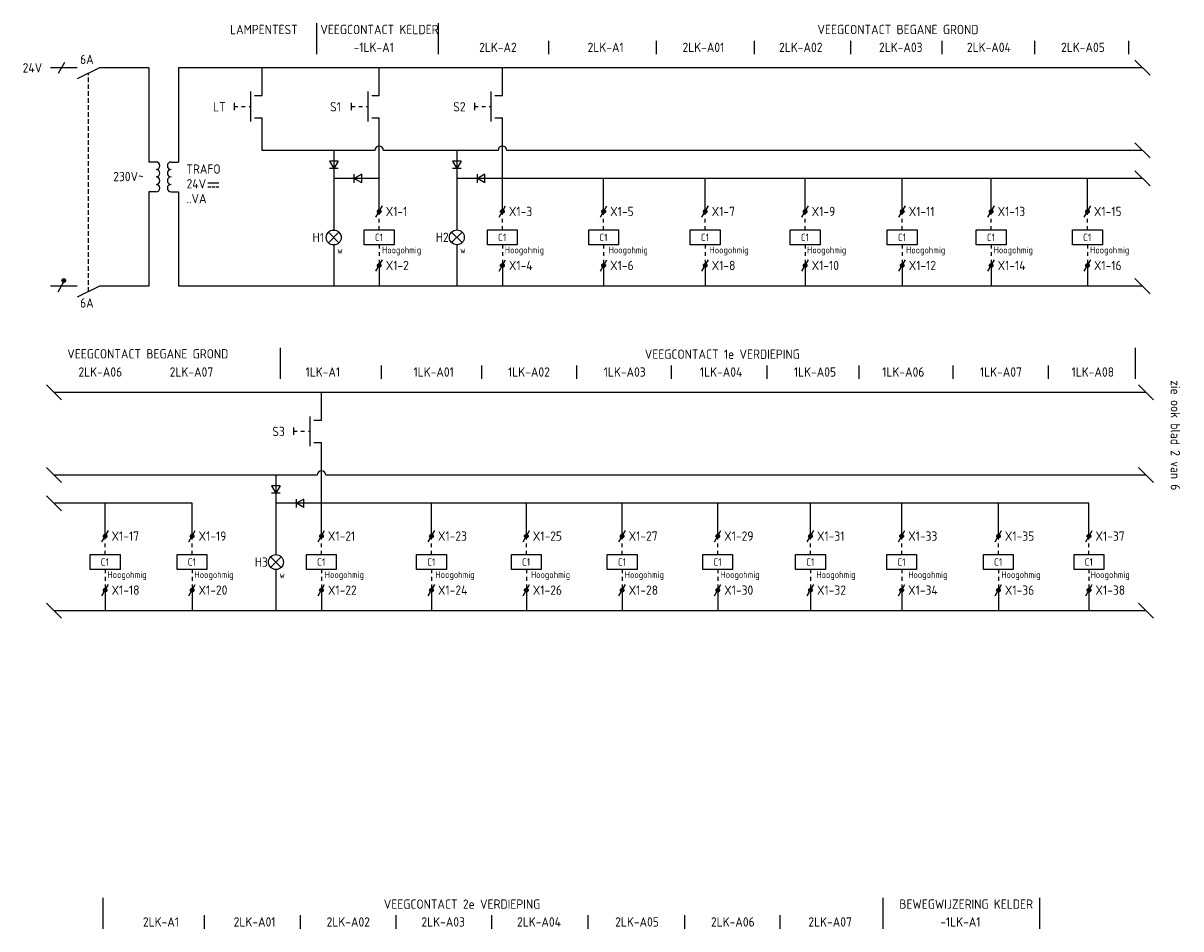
# Model space of a CAD drawing. Extents: x -1224 to 18134, y -20786 to 3554.
# Tile 15 of 88: x 1169 to 1479, y -4377 to -4134. Entities that reach past the tile are written whole.
import ezdxf
from ezdxf.enums import TextEntityAlignment as Align

# ---------------------------------------------------------------- set-up
doc = ezdxf.new("R2010")
doc.units = 0
doc.linetypes.add('HIDDEN2', pattern=[1.875, 1.25, -0.625])
doc.linetypes.add('STABI11', pattern=[2, 1, -1])
doc.layers.get('0').update_dxf_attribs({"linetype": 'CONTINUOUS'})
doc.layers.add('EL$1----', color=3, linetype='CONTINUOUS')
doc.layers.add('EL$1----_1LK-A08', color=3, linetype='CONTINUOUS')
doc.styles.add('BURO-018', font='ISO.shx', dxfattribs={"height": 1.8})
doc.styles.add('BURO-025', font='ISO.shx', dxfattribs={"height": 2.5})

# ---------------------------------------------------------------- blocks, each defined once
blk = doc.blocks.new('0715A1')
at = {"color": 0, "linetype": 'Continuous'}
for p, q in [((-4, -2), (-4, 2)), ((-4, 2), (4, 2)), ((4, 2), (4, -2)), ((4, -2), (-4, -2))]:
    blk.add_line(p, q, dxfattribs=at)
at = {"color": 0, "linetype": 'Continuous', "style": 'BURO-018'}
blk.add_attdef('E_ASK1', text='', height=1.8, dxfattribs=at).set_placement((-1, 3), align=Align.RIGHT)
blk.add_attdef('E_KODE', text='', height=1.8, dxfattribs=at).set_placement((3, 5), align=Align.MIDDLE_LEFT)
at = {"color": 0, "linetype": 'Continuous', "style": 'BURO-018', "flags": 1}
for tag, p in [('E_ID', (0, 0)), ('E_MATCODE', (0, -3))]:
    blk.add_attdef(tag, p, '', height=1.8, dxfattribs=at)
at = {"color": 0, "linetype": 'Continuous', "style": 'BURO-018'}
blk.add_attdef('E_ASK2', text='', height=1.8, dxfattribs=at).set_placement((-1, -3), align=Align.TOP_RIGHT)
blk = doc.blocks.new('0302A1')
at = {"color": 0, "linetype": 'Continuous'}
blk.add_line((-0.87, -1.5), (0.87, 1.5), dxfattribs=at)
at = {"color": 0, "const_width": 0.5}
blk.add_lwpolyline([(-0.25, 0, 1), (0.25, 0, 1)], format="xyb", close=True, dxfattribs=at)
at = {"color": 0, "linetype": 'Continuous'}
blk.add_circle((0, 0), 0.5, dxfattribs=at)
at = {"color": 0, "linetype": 'Continuous', "style": 'BURO-018', "flags": 1}
for tag, p in [('E_ID', (0, 0)), ('E_MATCODE', (0, -5))]:
    blk.add_attdef(tag, p, '', height=1.8, dxfattribs=at)
at = {"color": 0, "linetype": 'Continuous', "style": 'BURO-018'}
blk.add_attdef('E_KODE', text='', height=1.8, dxfattribs=at).set_placement((2, 0), align=Align.MIDDLE_LEFT)
blk = doc.blocks.new('0702A1')
at = {"color": 0, "linetype": 'Continuous'}
for p, q in [((-3, -7), (-3, 1)), ((-2, 0), (0, 0)), ((-2, -6), (0, -6))]:
    blk.add_line(p, q, dxfattribs=at)
at = {"color": 0, "linetype": 'Continuous', "style": 'BURO-018'}
blk.add_attdef('E_ASK1', text='', height=1.8, dxfattribs=at).set_placement((-1, 1), align=Align.RIGHT)
at = {"color": 0, "linetype": 'Continuous', "style": 'BURO-018', "flags": 1}
for tag, p in [('E_ID', (0, 0)), ('E_MATCODE', (0, -5))]:
    blk.add_attdef(tag, p, '', height=1.8, dxfattribs=at)
at = {"color": 0, "linetype": 'Continuous', "style": 'BURO-018'}
blk.add_attdef('E_KODE', text='', height=1.8, dxfattribs=at).set_placement((3, -3), align=Align.MIDDLE_LEFT)
blk.add_attdef('E_ASK2', text='', height=1.8, dxfattribs=at).set_placement((-1, -7), align=Align.TOP_RIGHT)
blk = doc.blocks.new('081001')
at = {"color": 0, "linetype": 'Continuous'}
for p, q in [((-1.41, 1.41), (1.41, -1.41)), ((1.41, 1.41), (-1.41, -1.41))]:
    blk.add_line(p, q, dxfattribs=at)
blk.add_circle((0, 0), 2, dxfattribs=at)
at = {"color": 0, "linetype": 'Continuous', "style": 'BURO-018'}
blk.add_attdef('E_ASK1', text='', height=1.8, dxfattribs=at).set_placement((-1, 4), align=Align.RIGHT)
at = {"color": 0, "linetype": 'Continuous', "style": 'BURO-018', "flags": 1}
for tag, p in [('E_ID', (0, 0)), ('E_MATCODE', (0, -3))]:
    blk.add_attdef(tag, p, '', height=1.8, dxfattribs=at)
at = {"color": 0, "linetype": 'Continuous', "style": 'BURO-018'}
blk.add_attdef('E_KODE', text='', height=1.8, dxfattribs=at).set_placement((3, 0), align=Align.MIDDLE_LEFT)
blk.add_attdef('E_ASK2', text='', height=1.8, dxfattribs=at).set_placement((-1, -4), align=Align.TOP_RIGHT)
blk = doc.blocks.new('050301')
at = {"color": 0, "linetype": 'Continuous'}
for p, q in [((2.31, 2), (-2.31, 2)), ((-2.31, 2), (0, -2)), ((0, 3), (0, -3)), ((2.31, 2), (0, -2)), ((2.31, -2), (-2.31, -2))]:
    blk.add_line(p, q, dxfattribs=at)
at = {"color": 0, "linetype": 'Continuous', "style": 'BURO-018', "flags": 1}
for tag, p in [('E_ID', (0, 0)), ('E_MATCODE', (0, -3))]:
    blk.add_attdef(tag, p, '', height=1.8, dxfattribs=at)
at = {"color": 0, "linetype": 'Continuous', "style": 'BURO-018'}
blk.add_attdef('E_KODE', text='', height=1.8, dxfattribs=at).set_placement((3, 0), align=Align.MIDDLE_LEFT)
blk = doc.blocks.new('021301')
at = {"color": 0, "linetype": 'Continuous'}
blk.add_line((-4.5, 1), (-4.5, -1), dxfattribs=at)
at = {"color": 0, "linetype": 'STABI11'}
blk.add_line((-4.5, 0), (0, 0), dxfattribs=at)
blk = doc.blocks.new('070201')
at = {"color": 0, "linetype": 'Continuous'}
blk.add_line((0, -6), (-3, 0), dxfattribs=at)
at = {"color": 0, "linetype": 'Continuous', "style": 'BURO-018'}
blk.add_attdef('E_ASK1', text='', height=1.8, dxfattribs=at).set_placement((-1, 1), align=Align.RIGHT)
at = {"color": 0, "linetype": 'Continuous', "style": 'BURO-018', "flags": 1}
for tag, p in [('E_ID', (0, 0)), ('E_MATCODE', (0, -5))]:
    blk.add_attdef(tag, p, '', height=1.8, dxfattribs=at)
at = {"color": 0, "linetype": 'Continuous', "style": 'BURO-018'}
blk.add_attdef('E_KODE', text='', height=1.8, dxfattribs=at).set_placement((3, -3), align=Align.MIDDLE_LEFT)
blk.add_attdef('E_ASK2', text='', height=1.8, dxfattribs=at).set_placement((-1, -7), align=Align.TOP_RIGHT)

msp = doc.modelspace()

# ---------------------------------------------------------------- linework, layer by layer
at = {"layer": 'EL$1----', "color": 1}
for p, q in [((1247.69, -4142.77), (1247.69, -4134.42)), ((1280.36, -4142.77), (1280.36, -4134.42)), ((1309.92, -4142.77), (1309.92, -4139.14)), ((1338.77, -4142.77), (1338.77, -4139.14)), ((1365.11, -4142.77), (1365.11, -4139.14)), ((1390.92, -4142.77), (1390.92, -4139.14)), ((1415.49, -4142.77), (1415.49, -4139.14)), ((1440.36, -4142.77), (1440.36, -4139.14)), ((1465.52, -4142.77), (1465.52, -4139.14)), ((1237.89, -4229.85), (1237.89, -4221.51)), ((1467.3, -4229.85), (1467.3, -4221.51)), ((1265.01, -4229.85), (1265.01, -4226.22)), ((1291.98, -4229.85), (1291.98, -4226.22)), ((1317.45, -4229.85), (1317.45, -4226.22)), ((1342.85, -4229.85), (1342.85, -4226.22)), ((1368.46, -4229.85), (1368.46, -4226.22)), ((1393.16, -4229.85), (1393.16, -4226.22)), ((1418.39, -4229.85), (1418.39, -4226.22)), ((1443.98, -4229.85), (1443.98, -4226.22)), ((1190.31, -4377.36), (1190.31, -4369.02)), ((1399.59, -4377.36), (1399.59, -4369.02)), ((1441.68, -4377.36), (1441.68, -4369.02)), ((1217.56, -4377.36), (1217.56, -4373.73)), ((1243.29, -4377.36), (1243.29, -4373.73)), ((1268.94, -4377.36), (1268.94, -4373.73)), ((1294.59, -4377.36), (1294.59, -4373.73)), ((1320.52, -4377.36), (1320.52, -4373.73)), ((1346.43, -4377.36), (1346.43, -4373.73)), ((1371.96, -4377.36), (1371.96, -4373.73))]:
    msp.add_line(p, q, dxfattribs=at)
at = {"layer": 'EL$1----'}
for p, q in [((1183.41, -4146.38), (1176.25, -4146.38)), ((1202.57, -4146.38), (1189.41, -4146.38)), ((1202.57, -4146.38), (1202.57, -4171.67)), ((1469.21, -4146.38), (1210.57, -4146.38)), ((1210.57, -4146.38), (1210.57, -4171.67)), ((1232.98, -4153.8), (1232.98, -4146.38)), ((1264.42, -4153.8), (1264.42, -4146.38)), ((1297.46, -4153.8), (1297.46, -4146.38)), ((1471.24, -4148.4), (1467.18, -4144.35)), ((1232.98, -4168.56), (1232.98, -4159.8)), ((1264.42, -4184.93), (1264.42, -4159.8)), ((1297.46, -4184.93), (1297.46, -4159.8)), ((1471.24, -4170.59), (1467.18, -4166.54)), ((1263.25, -4168.56), (1232.98, -4168.56)), ((1252.21, -4168.56), (1252.21, -4176.13)), ((1296.29, -4168.56), (1265.59, -4168.56)), ((1285.25, -4168.56), (1285.25, -4176.13)), ((1469.21, -4168.56), (1298.63, -4168.56)), ((1471.24, -4178.08), (1467.18, -4174.02)), ((1264.42, -4176.13), (1252.21, -4176.13)), ((1252.21, -4176.13), (1252.21, -4189.92)), ((1469.29, -4176.13), (1285.25, -4176.13)), ((1285.25, -4176.13), (1285.25, -4189.87)), ((1324.63, -4184.93), (1324.63, -4176.13)), ((1351.88, -4184.93), (1351.88, -4176.13)), ((1378.69, -4184.93), (1378.69, -4176.13)), ((1404.74, -4184.93), (1404.74, -4176.13)), ((1428.59, -4184.93), (1428.59, -4176.13)), ((1454.43, -4184.93), (1454.43, -4176.13)), ((1202.57, -4179.67), (1202.57, -4204.96)), ((1210.57, -4179.67), (1210.57, -4204.96)), ((1252.21, -4193.92), (1252.21, -4204.96)), ((1285.25, -4193.87), (1285.25, -4204.96)), ((1264.42, -4199.42), (1264.42, -4204.96)), ((1297.46, -4199.42), (1297.46, -4204.96)), ((1324.63, -4199.42), (1324.63, -4204.96)), ((1351.88, -4199.42), (1351.88, -4204.96)), ((1378.69, -4199.42), (1378.69, -4204.96)), ((1404.74, -4199.42), (1404.74, -4204.96)), ((1428.59, -4199.42), (1428.59, -4204.96)), ((1454.43, -4199.42), (1454.43, -4204.96)), ((1183.41, -4204.96), (1176.25, -4204.96)), ((1202.57, -4204.96), (1189.41, -4204.96)), ((1469.21, -4204.96), (1210.57, -4204.96)), ((1471.24, -4206.99), (1467.18, -4202.94)), ((1179.17, -4235.49), (1175.11, -4231.43)), ((1470.17, -4233.46), (1177.14, -4233.46)), ((1248.91, -4240.89), (1248.91, -4233.46)), ((1472.19, -4235.49), (1468.14, -4231.43)), ((1248.91, -4272.01), (1248.91, -4246.89)), ((1179.17, -4257.68), (1175.11, -4253.62)), ((1472.19, -4257.68), (1468.14, -4253.62)), ((1247.74, -4255.65), (1177.14, -4255.65)), ((1236.7, -4255.65), (1236.7, -4263.22)), ((1470.17, -4255.65), (1250.08, -4255.65)), ((1179.17, -4265.24), (1175.11, -4261.19)), ((1214.21, -4263.22), (1177.29, -4263.22)), ((1190.87, -4272.01), (1190.87, -4263.22)), ((1214.21, -4272.01), (1214.21, -4263.22)), ((1454.85, -4263.22), (1236.7, -4263.22)), ((1236.7, -4263.22), (1236.7, -4276.99)), ((1278.44, -4272.01), (1278.44, -4263.22)), ((1303.89, -4272.01), (1303.89, -4263.22)), ((1329.59, -4272.01), (1329.59, -4263.22)), ((1355.24, -4272.01), (1355.24, -4263.22)), ((1380.13, -4272.01), (1380.13, -4263.22)), ((1404.59, -4272.01), (1404.59, -4263.22)), ((1430.54, -4272.01), (1430.54, -4263.22)), ((1454.85, -4272.01), (1454.85, -4263.22)), ((1236.7, -4280.99), (1236.7, -4292.05)), ((1190.87, -4286.51), (1190.87, -4292.05)), ((1214.21, -4286.51), (1214.21, -4292.05)), ((1248.91, -4286.51), (1248.91, -4292.05)), ((1278.44, -4286.51), (1278.44, -4292.05)), ((1303.89, -4286.51), (1303.89, -4292.05)), ((1329.59, -4286.51), (1329.59, -4292.05)), ((1355.24, -4286.51), (1355.24, -4292.05)), ((1380.13, -4286.51), (1380.13, -4292.05)), ((1404.59, -4286.51), (1404.59, -4292.05)), ((1430.54, -4286.51), (1430.54, -4292.05)), ((1454.85, -4286.51), (1454.85, -4292.05)), ((1179.17, -4294.07), (1175.11, -4290.02)), ((1470.17, -4292.05), (1177.14, -4292.05)), ((1472.19, -4294.07), (1468.14, -4290.02))]:
    msp.add_line(p, q, dxfattribs=at)
at = {"layer": 'EL$1----', "linetype": 'Continuous'}
for p, q in [((1178.37, -4147.88), (1180.1, -4144.88)), ((1204.57, -4171.67), (1202.57, -4171.67)), ((1208.57, -4171.67), (1210.57, -4171.67)), ((1204.57, -4179.67), (1202.57, -4179.67)), ((1208.57, -4179.67), (1210.57, -4179.67)), ((1178.29, -4206.46), (1180.02, -4203.46))]:
    msp.add_line(p, q, dxfattribs=at)
at = {"layer": 'EL$1----', "color": 1, "linetype": 'HIDDEN2'}
msp.add_line((1186.41, -4206.46), (1186.41, -4147.88), dxfattribs=at)
at = {"layer": 'EL$1----', "color": 0}
for p, q in [((1218.41, -4177.22), (1221.38, -4177.22)), ((1218.45, -4178.36), (1219.24, -4178.36)), ((1219.54, -4178.36), (1220.33, -4178.36)), ((1220.59, -4178.36), (1221.38, -4178.36))]:
    msp.add_line(p, q, dxfattribs=at)
at = {"layer": 'EL$1----', "linetype": 'STABI11'}
for p, q in [((1264.42, -4189.88), (1264.42, -4184.93)), ((1297.46, -4189.88), (1297.46, -4184.93)), ((1324.63, -4189.88), (1324.63, -4184.93)), ((1351.88, -4189.88), (1351.88, -4184.93)), ((1378.69, -4189.88), (1378.69, -4184.93)), ((1404.74, -4189.88), (1404.74, -4184.93)), ((1428.59, -4189.88), (1428.59, -4184.93)), ((1454.43, -4189.88), (1454.43, -4184.93)), ((1264.42, -4193.88), (1264.42, -4199.42)), ((1297.46, -4193.88), (1297.46, -4199.42)), ((1324.63, -4193.88), (1324.63, -4199.42)), ((1351.88, -4193.88), (1351.88, -4199.42)), ((1378.69, -4193.88), (1378.69, -4199.42)), ((1404.74, -4193.88), (1404.74, -4199.42)), ((1428.59, -4193.88), (1428.59, -4199.42)), ((1454.43, -4193.88), (1454.43, -4199.42)), ((1190.87, -4276.97), (1190.87, -4272.01)), ((1214.21, -4276.97), (1214.21, -4272.01)), ((1248.91, -4276.97), (1248.91, -4272.01)), ((1278.44, -4276.97), (1278.44, -4272.01)), ((1303.89, -4276.97), (1303.89, -4272.01)), ((1329.59, -4276.97), (1329.59, -4272.01)), ((1355.24, -4276.97), (1355.24, -4272.01)), ((1380.13, -4276.97), (1380.13, -4272.01)), ((1404.59, -4276.97), (1404.59, -4272.01)), ((1430.54, -4276.97), (1430.54, -4272.01)), ((1454.85, -4276.97), (1454.85, -4272.01)), ((1190.87, -4280.97), (1190.87, -4286.51)), ((1214.21, -4280.97), (1214.21, -4286.51)), ((1248.91, -4280.97), (1248.91, -4286.51)), ((1278.44, -4280.97), (1278.44, -4286.51)), ((1303.89, -4280.97), (1303.89, -4286.51)), ((1329.59, -4280.97), (1329.59, -4286.51)), ((1355.24, -4280.97), (1355.24, -4286.51)), ((1380.13, -4280.97), (1380.13, -4286.51)), ((1404.59, -4280.97), (1404.59, -4286.51)), ((1430.54, -4280.97), (1430.54, -4286.51)), ((1454.85, -4280.97), (1454.85, -4286.51))]:
    msp.add_line(p, q, dxfattribs=at)
at = {"layer": 'EL$1----', "linetype": 'Continuous', "const_width": 0.5}
msp.add_lwpolyline([(1179.77, -4203.71, 1), (1179.77, -4203.21, 1)], format="xyb", close=True, dxfattribs=at)
at = {"layer": 'EL$1----', "linetype": 'Continuous'}
msp.add_circle((1179.77, -4203.46), 0.5, dxfattribs=at)
for centre, start, end in [((1204.57, -4172.67), 270, 90), ((1204.57, -4174.67), 270, 90), ((1208.57, -4172.67), 90, 270), ((1208.57, -4174.67), 90, 270), ((1204.57, -4176.67), 270, 90), ((1208.57, -4176.67), 90, 270), ((1204.57, -4178.67), 270, 90), ((1208.57, -4178.67), 90, 270)]:
    msp.add_arc(centre, 1, start, end, dxfattribs=at)
at = {"layer": 'EL$1----_1LK-A08'}
for centre in [(1264.42, -4168.56), (1297.46, -4168.56), (1248.91, -4255.65)]:
    msp.add_arc(centre, 1.17, 0, 180, dxfattribs=at)

# ---------------------------------------------------------------- block references
at = {"layer": 'EL$1----'}
ref = msp.add_blockref('070201', (1183.41, -4146.38), dxfattribs=dict(at, rotation=90))
ref.add_attrib('E_KODE', '6A', dxfattribs={"layer": '0', "color": 7, "linetype": 'Continuous', "height": 2.5, "style": 'BURO-025'}).set_placement((1184.16, -4144.13), align=Align.MIDDLE_LEFT)
ref = msp.add_blockref('0702A1', (1232.98, -4153.8), dxfattribs=at)
ref.add_attrib('E_KODE', 'LT', dxfattribs={"layer": '0', "color": 7, "linetype": 'Continuous', "height": 2.5, "style": 'BURO-025'}).set_placement((1219.81, -4156.86), align=Align.MIDDLE_LEFT)
ref = msp.add_blockref('0702A1', (1264.42, -4153.8), dxfattribs=at)
ref.add_attrib('E_KODE', 'S1', dxfattribs={"layer": '0', "color": 7, "linetype": 'Continuous', "height": 2.5, "style": 'BURO-025'}).set_placement((1251.24, -4156.86), align=Align.MIDDLE_LEFT)
ref = msp.add_blockref('0702A1', (1297.46, -4153.8), dxfattribs=at)
ref.add_attrib('E_KODE', 'S2', dxfattribs={"layer": '0', "color": 7, "linetype": 'Continuous', "height": 2.5, "style": 'BURO-025'}).set_placement((1284.28, -4156.86), align=Align.MIDDLE_LEFT)
for p in [(1229.98, -4156.8), (1261.42, -4156.8), (1294.46, -4156.8), (1245.91, -4243.89)]:
    msp.add_blockref('021301', p, dxfattribs=at)
at = {"layer": 'EL$1----', "xscale": 0.5, "yscale": 0.5, "zscale": 0.5}
for p in [(1252.21, -4172.42), (1285.25, -4172.42), (1236.7, -4259.51)]:
    msp.add_blockref('050301', p, dxfattribs=at)
at = {"layer": 'EL$1----', "xscale": 0.5, "yscale": 0.5, "zscale": 0.5, "rotation": 270}
for p in [(1258.73, -4176.13), (1291.77, -4176.13), (1243.21, -4263.22)]:
    msp.add_blockref('050301', p, dxfattribs=at)
at = {"layer": 'EL$1----'}
ref = msp.add_blockref('0302A1', (1264.42, -4184.93), dxfattribs=at)
ref.add_attrib('E_KODE', 'X1-1', dxfattribs={"layer": '0', "color": 7, "linetype": 'Continuous', "height": 2.5, "style": 'BURO-025'}).set_placement((1266.15, -4184.93), align=Align.MIDDLE_LEFT)
ref = msp.add_blockref('0302A1', (1297.46, -4184.93), dxfattribs=at)
ref.add_attrib('E_KODE', 'X1-3', dxfattribs={"layer": '0', "color": 7, "linetype": 'Continuous', "height": 2.5, "style": 'BURO-025'}).set_placement((1299.2, -4184.93), align=Align.MIDDLE_LEFT)
ref = msp.add_blockref('0302A1', (1324.63, -4184.93), dxfattribs=at)
ref.add_attrib('E_KODE', 'X1-5', dxfattribs={"layer": '0', "color": 7, "linetype": 'Continuous', "height": 2.5, "style": 'BURO-025'}).set_placement((1326.37, -4184.93), align=Align.MIDDLE_LEFT)
ref = msp.add_blockref('0302A1', (1351.88, -4184.93), dxfattribs=at)
ref.add_attrib('E_KODE', 'X1-7', dxfattribs={"layer": '0', "color": 7, "linetype": 'Continuous', "height": 2.5, "style": 'BURO-025'}).set_placement((1353.61, -4184.93), align=Align.MIDDLE_LEFT)
ref = msp.add_blockref('0302A1', (1378.69, -4184.93), dxfattribs=at)
ref.add_attrib('E_KODE', 'X1-9', dxfattribs={"layer": '0', "color": 7, "linetype": 'Continuous', "height": 2.5, "style": 'BURO-025'}).set_placement((1380.43, -4184.93), align=Align.MIDDLE_LEFT)
ref = msp.add_blockref('0302A1', (1404.74, -4184.93), dxfattribs=at)
ref.add_attrib('E_KODE', 'X1-11', dxfattribs={"layer": '0', "color": 7, "linetype": 'Continuous', "height": 2.5, "style": 'BURO-025'}).set_placement((1406.48, -4184.93), align=Align.MIDDLE_LEFT)
ref = msp.add_blockref('0302A1', (1428.59, -4184.93), dxfattribs=at)
ref.add_attrib('E_KODE', 'X1-13', dxfattribs={"layer": '0', "color": 7, "linetype": 'Continuous', "height": 2.5, "style": 'BURO-025'}).set_placement((1430.33, -4184.93), align=Align.MIDDLE_LEFT)
ref = msp.add_blockref('0302A1', (1454.43, -4184.93), dxfattribs=at)
ref.add_attrib('E_KODE', 'X1-15', dxfattribs={"layer": '0', "color": 7, "linetype": 'Continuous', "height": 2.5, "style": 'BURO-025'}).set_placement((1456.16, -4184.93), align=Align.MIDDLE_LEFT)
ref = msp.add_blockref('081001', (1252.21, -4191.92), dxfattribs=at)
ref.add_attrib('E_KODE', 'H1', dxfattribs={"layer": '0', "color": 7, "linetype": 'Continuous', "height": 2.5, "style": 'BURO-025'}).set_placement((1246.54, -4191.92), align=Align.MIDDLE_LEFT)
ref = msp.add_blockref('0715A1', (1264.42, -4191.88), dxfattribs=at)
ref.add_attrib('E_KODE', 'C1', dxfattribs={"layer": '0', "color": 7, "linetype": 'Continuous', "height": 2, "style": 'BURO-025'}).set_placement((1263.26, -4191.9), align=Align.MIDDLE_LEFT)
ref = msp.add_blockref('081001', (1285.25, -4191.87), dxfattribs=at)
ref.add_attrib('E_KODE', 'H2', dxfattribs={"layer": '0', "color": 7, "linetype": 'Continuous', "height": 2.5, "style": 'BURO-025'}).set_placement((1279.58, -4191.87), align=Align.MIDDLE_LEFT)
ref = msp.add_blockref('0715A1', (1297.46, -4191.88), dxfattribs=at)
ref.add_attrib('E_KODE', 'C1', dxfattribs={"layer": '0', "color": 7, "linetype": 'Continuous', "height": 2, "style": 'BURO-025'}).set_placement((1296.3, -4191.9), align=Align.MIDDLE_LEFT)
ref = msp.add_blockref('0715A1', (1324.63, -4191.88), dxfattribs=at)
ref.add_attrib('E_KODE', 'C1', dxfattribs={"layer": '0', "color": 7, "linetype": 'Continuous', "height": 2, "style": 'BURO-025'}).set_placement((1323.47, -4191.9), align=Align.MIDDLE_LEFT)
ref = msp.add_blockref('0715A1', (1351.88, -4191.88), dxfattribs=at)
ref.add_attrib('E_KODE', 'C1', dxfattribs={"layer": '0', "color": 7, "linetype": 'Continuous', "height": 2, "style": 'BURO-025'}).set_placement((1350.71, -4191.9), align=Align.MIDDLE_LEFT)
ref = msp.add_blockref('0715A1', (1378.69, -4191.88), dxfattribs=at)
ref.add_attrib('E_KODE', 'C1', dxfattribs={"layer": '0', "color": 7, "linetype": 'Continuous', "height": 2, "style": 'BURO-025'}).set_placement((1377.53, -4191.9), align=Align.MIDDLE_LEFT)
ref = msp.add_blockref('0715A1', (1404.74, -4191.88), dxfattribs=at)
ref.add_attrib('E_KODE', 'C1', dxfattribs={"layer": '0', "color": 7, "linetype": 'Continuous', "height": 2, "style": 'BURO-025'}).set_placement((1403.58, -4191.9), align=Align.MIDDLE_LEFT)
ref = msp.add_blockref('0715A1', (1428.59, -4191.88), dxfattribs=at)
ref.add_attrib('E_KODE', 'C1', dxfattribs={"layer": '0', "color": 7, "linetype": 'Continuous', "height": 2, "style": 'BURO-025'}).set_placement((1427.43, -4191.9), align=Align.MIDDLE_LEFT)
ref = msp.add_blockref('0715A1', (1454.43, -4191.88), dxfattribs=at)
ref.add_attrib('E_KODE', 'C1', dxfattribs={"layer": '0', "color": 7, "linetype": 'Continuous', "height": 2, "style": 'BURO-025'}).set_placement((1453.26, -4191.9), align=Align.MIDDLE_LEFT)
ref = msp.add_blockref('0302A1', (1264.42, -4199.42), dxfattribs=at)
ref.add_attrib('E_KODE', 'X1-2', dxfattribs={"layer": '0', "color": 7, "linetype": 'Continuous', "height": 2.5, "style": 'BURO-025'}).set_placement((1266.15, -4199.42), align=Align.MIDDLE_LEFT)
ref = msp.add_blockref('0302A1', (1297.46, -4199.42), dxfattribs=at)
ref.add_attrib('E_KODE', 'X1-4', dxfattribs={"layer": '0', "color": 7, "linetype": 'Continuous', "height": 2.5, "style": 'BURO-025'}).set_placement((1299.2, -4199.42), align=Align.MIDDLE_LEFT)
ref = msp.add_blockref('0302A1', (1324.63, -4199.42), dxfattribs=at)
ref.add_attrib('E_KODE', 'X1-6', dxfattribs={"layer": '0', "color": 7, "linetype": 'Continuous', "height": 2.5, "style": 'BURO-025'}).set_placement((1326.37, -4199.42), align=Align.MIDDLE_LEFT)
ref = msp.add_blockref('0302A1', (1351.88, -4199.42), dxfattribs=at)
ref.add_attrib('E_KODE', 'X1-8', dxfattribs={"layer": '0', "color": 7, "linetype": 'Continuous', "height": 2.5, "style": 'BURO-025'}).set_placement((1353.61, -4199.42), align=Align.MIDDLE_LEFT)
ref = msp.add_blockref('0302A1', (1378.69, -4199.42), dxfattribs=at)
ref.add_attrib('E_KODE', 'X1-10', dxfattribs={"layer": '0', "color": 7, "linetype": 'Continuous', "height": 2.5, "style": 'BURO-025'}).set_placement((1380.43, -4199.42), align=Align.MIDDLE_LEFT)
ref = msp.add_blockref('0302A1', (1404.74, -4199.42), dxfattribs=at)
ref.add_attrib('E_KODE', 'X1-12', dxfattribs={"layer": '0', "color": 7, "linetype": 'Continuous', "height": 2.5, "style": 'BURO-025'}).set_placement((1406.48, -4199.42), align=Align.MIDDLE_LEFT)
ref = msp.add_blockref('0302A1', (1428.59, -4199.42), dxfattribs=at)
ref.add_attrib('E_KODE', 'X1-14', dxfattribs={"layer": '0', "color": 7, "linetype": 'Continuous', "height": 2.5, "style": 'BURO-025'}).set_placement((1430.33, -4199.42), align=Align.MIDDLE_LEFT)
ref = msp.add_blockref('0302A1', (1454.43, -4199.42), dxfattribs=at)
ref.add_attrib('E_KODE', 'X1-16', dxfattribs={"layer": '0', "color": 7, "linetype": 'Continuous', "height": 2.5, "style": 'BURO-025'}).set_placement((1456.16, -4199.42), align=Align.MIDDLE_LEFT)
ref = msp.add_blockref('070201', (1183.41, -4204.96), dxfattribs=dict(at, rotation=90))
ref.add_attrib('E_KODE', '6A', dxfattribs={"layer": '0', "color": 7, "linetype": 'Continuous', "height": 2.5, "style": 'BURO-025'}).set_placement((1184.16, -4209.48), align=Align.MIDDLE_LEFT)
ref = msp.add_blockref('0702A1', (1248.91, -4240.89), dxfattribs=at)
ref.add_attrib('E_KODE', 'S3', dxfattribs={"layer": '0', "color": 7, "linetype": 'Continuous', "height": 2.5, "style": 'BURO-025'}).set_placement((1235.73, -4243.94), align=Align.MIDDLE_LEFT)
ref = msp.add_blockref('0302A1', (1190.87, -4272.01), dxfattribs=at)
ref.add_attrib('E_KODE', 'X1-17', dxfattribs={"layer": '0', "color": 7, "linetype": 'Continuous', "height": 2.5, "style": 'BURO-025'}).set_placement((1192.6, -4272.01), align=Align.MIDDLE_LEFT)
ref = msp.add_blockref('0302A1', (1214.21, -4272.01), dxfattribs=at)
ref.add_attrib('E_KODE', 'X1-19', dxfattribs={"layer": '0', "color": 7, "linetype": 'Continuous', "height": 2.5, "style": 'BURO-025'}).set_placement((1215.94, -4272.01), align=Align.MIDDLE_LEFT)
ref = msp.add_blockref('0302A1', (1248.91, -4272.01), dxfattribs=at)
ref.add_attrib('E_KODE', 'X1-21', dxfattribs={"layer": '0', "color": 7, "linetype": 'Continuous', "height": 2.5, "style": 'BURO-025'}).set_placement((1250.64, -4272.01), align=Align.MIDDLE_LEFT)
ref = msp.add_blockref('0302A1', (1278.44, -4272.01), dxfattribs=at)
ref.add_attrib('E_KODE', 'X1-23', dxfattribs={"layer": '0', "color": 7, "linetype": 'Continuous', "height": 2.5, "style": 'BURO-025'}).set_placement((1280.17, -4272.01), align=Align.MIDDLE_LEFT)
ref = msp.add_blockref('0302A1', (1303.89, -4272.01), dxfattribs=at)
ref.add_attrib('E_KODE', 'X1-25', dxfattribs={"layer": '0', "color": 7, "linetype": 'Continuous', "height": 2.5, "style": 'BURO-025'}).set_placement((1305.62, -4272.01), align=Align.MIDDLE_LEFT)
ref = msp.add_blockref('0302A1', (1329.59, -4272.01), dxfattribs=at)
ref.add_attrib('E_KODE', 'X1-27', dxfattribs={"layer": '0', "color": 7, "linetype": 'Continuous', "height": 2.5, "style": 'BURO-025'}).set_placement((1331.33, -4272.01), align=Align.MIDDLE_LEFT)
ref = msp.add_blockref('0302A1', (1355.24, -4272.01), dxfattribs=at)
ref.add_attrib('E_KODE', 'X1-29', dxfattribs={"layer": '0', "color": 7, "linetype": 'Continuous', "height": 2.5, "style": 'BURO-025'}).set_placement((1356.97, -4272.01), align=Align.MIDDLE_LEFT)
ref = msp.add_blockref('0302A1', (1380.13, -4272.01), dxfattribs=at)
ref.add_attrib('E_KODE', 'X1-31', dxfattribs={"layer": '0', "color": 7, "linetype": 'Continuous', "height": 2.5, "style": 'BURO-025'}).set_placement((1381.86, -4272.01), align=Align.MIDDLE_LEFT)
ref = msp.add_blockref('0302A1', (1404.59, -4272.01), dxfattribs=at)
ref.add_attrib('E_KODE', 'X1-33', dxfattribs={"layer": '0', "color": 7, "linetype": 'Continuous', "height": 2.5, "style": 'BURO-025'}).set_placement((1406.32, -4272.01), align=Align.MIDDLE_LEFT)
ref = msp.add_blockref('0302A1', (1430.54, -4272.01), dxfattribs=at)
ref.add_attrib('E_KODE', 'X1-35', dxfattribs={"layer": '0', "color": 7, "linetype": 'Continuous', "height": 2.5, "style": 'BURO-025'}).set_placement((1432.27, -4272.01), align=Align.MIDDLE_LEFT)
ref = msp.add_blockref('0302A1', (1454.85, -4272.01), dxfattribs=at)
ref.add_attrib('E_KODE', 'X1-37', dxfattribs={"layer": '0', "color": 7, "linetype": 'Continuous', "height": 2.5, "style": 'BURO-025'}).set_placement((1456.58, -4272.01), align=Align.MIDDLE_LEFT)
ref = msp.add_blockref('0715A1', (1190.87, -4278.97), dxfattribs=at)
ref.add_attrib('E_KODE', 'C1', dxfattribs={"layer": '0', "color": 7, "linetype": 'Continuous', "height": 2, "style": 'BURO-025'}).set_placement((1189.7, -4278.98), align=Align.MIDDLE_LEFT)
ref = msp.add_blockref('0715A1', (1214.21, -4278.97), dxfattribs=at)
ref.add_attrib('E_KODE', 'C1', dxfattribs={"layer": '0', "color": 7, "linetype": 'Continuous', "height": 2, "style": 'BURO-025'}).set_placement((1213.04, -4278.98), align=Align.MIDDLE_LEFT)
ref = msp.add_blockref('081001', (1236.7, -4278.99), dxfattribs=at)
ref.add_attrib('E_KODE', 'H3', dxfattribs={"layer": '0', "color": 7, "linetype": 'Continuous', "height": 2.5, "style": 'BURO-025'}).set_placement((1231.03, -4278.99), align=Align.MIDDLE_LEFT)
ref = msp.add_blockref('0715A1', (1248.91, -4278.97), dxfattribs=at)
ref.add_attrib('E_KODE', 'C1', dxfattribs={"layer": '0', "color": 7, "linetype": 'Continuous', "height": 2, "style": 'BURO-025'}).set_placement((1247.74, -4278.98), align=Align.MIDDLE_LEFT)
ref = msp.add_blockref('0715A1', (1278.44, -4278.97), dxfattribs=at)
ref.add_attrib('E_KODE', 'C1', dxfattribs={"layer": '0', "color": 7, "linetype": 'Continuous', "height": 2, "style": 'BURO-025'}).set_placement((1277.27, -4278.98), align=Align.MIDDLE_LEFT)
ref = msp.add_blockref('0715A1', (1303.89, -4278.97), dxfattribs=at)
ref.add_attrib('E_KODE', 'C1', dxfattribs={"layer": '0', "color": 7, "linetype": 'Continuous', "height": 2, "style": 'BURO-025'}).set_placement((1302.72, -4278.98), align=Align.MIDDLE_LEFT)
ref = msp.add_blockref('0715A1', (1329.59, -4278.97), dxfattribs=at)
ref.add_attrib('E_KODE', 'C1', dxfattribs={"layer": '0', "color": 7, "linetype": 'Continuous', "height": 2, "style": 'BURO-025'}).set_placement((1328.43, -4278.98), align=Align.MIDDLE_LEFT)
ref = msp.add_blockref('0715A1', (1355.24, -4278.97), dxfattribs=at)
ref.add_attrib('E_KODE', 'C1', dxfattribs={"layer": '0', "color": 7, "linetype": 'Continuous', "height": 2, "style": 'BURO-025'}).set_placement((1354.08, -4278.98), align=Align.MIDDLE_LEFT)
ref = msp.add_blockref('0715A1', (1380.13, -4278.97), dxfattribs=at)
ref.add_attrib('E_KODE', 'C1', dxfattribs={"layer": '0', "color": 7, "linetype": 'Continuous', "height": 2, "style": 'BURO-025'}).set_placement((1378.96, -4278.98), align=Align.MIDDLE_LEFT)
ref = msp.add_blockref('0715A1', (1404.59, -4278.97), dxfattribs=at)
ref.add_attrib('E_KODE', 'C1', dxfattribs={"layer": '0', "color": 7, "linetype": 'Continuous', "height": 2, "style": 'BURO-025'}).set_placement((1403.43, -4278.98), align=Align.MIDDLE_LEFT)
ref = msp.add_blockref('0715A1', (1430.54, -4278.97), dxfattribs=at)
ref.add_attrib('E_KODE', 'C1', dxfattribs={"layer": '0', "color": 7, "linetype": 'Continuous', "height": 2, "style": 'BURO-025'}).set_placement((1429.37, -4278.98), align=Align.MIDDLE_LEFT)
ref = msp.add_blockref('0715A1', (1454.85, -4278.97), dxfattribs=at)
ref.add_attrib('E_KODE', 'C1', dxfattribs={"layer": '0', "color": 7, "linetype": 'Continuous', "height": 2, "style": 'BURO-025'}).set_placement((1453.68, -4278.98), align=Align.MIDDLE_LEFT)
ref = msp.add_blockref('0302A1', (1190.87, -4286.51), dxfattribs=at)
ref.add_attrib('E_KODE', 'X1-18', dxfattribs={"layer": '0', "color": 7, "linetype": 'Continuous', "height": 2.5, "style": 'BURO-025'}).set_placement((1192.6, -4286.51), align=Align.MIDDLE_LEFT)
ref = msp.add_blockref('0302A1', (1214.21, -4286.51), dxfattribs=at)
ref.add_attrib('E_KODE', 'X1-20', dxfattribs={"layer": '0', "color": 7, "linetype": 'Continuous', "height": 2.5, "style": 'BURO-025'}).set_placement((1215.94, -4286.51), align=Align.MIDDLE_LEFT)
ref = msp.add_blockref('0302A1', (1248.91, -4286.51), dxfattribs=at)
ref.add_attrib('E_KODE', 'X1-22', dxfattribs={"layer": '0', "color": 7, "linetype": 'Continuous', "height": 2.5, "style": 'BURO-025'}).set_placement((1250.64, -4286.51), align=Align.MIDDLE_LEFT)
ref = msp.add_blockref('0302A1', (1278.44, -4286.51), dxfattribs=at)
ref.add_attrib('E_KODE', 'X1-24', dxfattribs={"layer": '0', "color": 7, "linetype": 'Continuous', "height": 2.5, "style": 'BURO-025'}).set_placement((1280.17, -4286.51), align=Align.MIDDLE_LEFT)
ref = msp.add_blockref('0302A1', (1303.89, -4286.51), dxfattribs=at)
ref.add_attrib('E_KODE', 'X1-26', dxfattribs={"layer": '0', "color": 7, "linetype": 'Continuous', "height": 2.5, "style": 'BURO-025'}).set_placement((1305.62, -4286.51), align=Align.MIDDLE_LEFT)
ref = msp.add_blockref('0302A1', (1329.59, -4286.51), dxfattribs=at)
ref.add_attrib('E_KODE', 'X1-28', dxfattribs={"layer": '0', "color": 7, "linetype": 'Continuous', "height": 2.5, "style": 'BURO-025'}).set_placement((1331.33, -4286.51), align=Align.MIDDLE_LEFT)
ref = msp.add_blockref('0302A1', (1355.24, -4286.51), dxfattribs=at)
ref.add_attrib('E_KODE', 'X1-30', dxfattribs={"layer": '0', "color": 7, "linetype": 'Continuous', "height": 2.5, "style": 'BURO-025'}).set_placement((1356.97, -4286.51), align=Align.MIDDLE_LEFT)
ref = msp.add_blockref('0302A1', (1380.13, -4286.51), dxfattribs=at)
ref.add_attrib('E_KODE', 'X1-32', dxfattribs={"layer": '0', "color": 7, "linetype": 'Continuous', "height": 2.5, "style": 'BURO-025'}).set_placement((1381.86, -4286.51), align=Align.MIDDLE_LEFT)
ref = msp.add_blockref('0302A1', (1404.59, -4286.51), dxfattribs=at)
ref.add_attrib('E_KODE', 'X1-34', dxfattribs={"layer": '0', "color": 7, "linetype": 'Continuous', "height": 2.5, "style": 'BURO-025'}).set_placement((1406.32, -4286.51), align=Align.MIDDLE_LEFT)
ref = msp.add_blockref('0302A1', (1430.54, -4286.51), dxfattribs=at)
ref.add_attrib('E_KODE', 'X1-36', dxfattribs={"layer": '0', "color": 7, "linetype": 'Continuous', "height": 2.5, "style": 'BURO-025'}).set_placement((1432.27, -4286.51), align=Align.MIDDLE_LEFT)
ref = msp.add_blockref('0302A1', (1454.85, -4286.51), dxfattribs=at)
ref.add_attrib('E_KODE', 'X1-38', dxfattribs={"layer": '0', "color": 7, "linetype": 'Continuous', "height": 2.5, "style": 'BURO-025'}).set_placement((1456.58, -4286.51), align=Align.MIDDLE_LEFT)

# ---------------------------------------------------------------- texts
at = {"layer": 'EL$1----', "color": 1}
for s, height, style, p in [('LAMPENTEST', 2.5, 'BURO-025', (1224.41, -4137.38)), ('VEEGCONTACT KELDER', 2.5, 'BURO-025', (1248.63, -4137.38)), ('VEEGCONTACT BEGANE GROND', 2.5, 'BURO-025', (1382, -4137.38)), ('-1LK-A1', 2.5, 'BURO-025', (1257.55, -4142.16)), ('2LK-A2', 2.5, 'BURO-025', (1291.23, -4142.16)), ('2LK-A1', 2.5, 'BURO-025', (1320.33, -4142.16)), ('2LK-A01', 2.5, 'BURO-025', (1345.78, -4142.16)), ('2LK-A02', 2.5, 'BURO-025', (1371.71, -4142.16)), ('2LK-A03', 2.5, 'BURO-025', (1398.52, -4142.16)), ('2LK-A04', 2.5, 'BURO-025', (1422.09, -4142.16)), ('2LK-A05', 2.5, 'BURO-025', (1447.37, -4142.16)), ('24V', 2.5, 'BURO-025', (1168.75, -4147.66)), ('w', 1.8, 'BURO-018', (1253.16, -4196.24)), ('Hoogohmig', 1.8, 'BURO-018', (1265.18, -4196.18)), ('w', 1.8, 'BURO-018', (1286.14, -4196.19)), ('Hoogohmig', 1.8, 'BURO-018', (1298.13, -4196.18)), ('Hoogohmig', 1.8, 'BURO-018', (1325.97, -4196.18)), ('Hoogohmig', 1.8, 'BURO-018', (1353.04, -4196.18)), ('Hoogohmig', 1.8, 'BURO-018', (1379.23, -4196.18)), ('Hoogohmig', 1.8, 'BURO-018', (1405.79, -4196.18)), ('Hoogohmig', 1.8, 'BURO-018', (1429.28, -4196.18)), ('Hoogohmig', 1.8, 'BURO-018', (1455.16, -4196.18)), ('VEEGCONTACT BEGANE GROND', 2.5, 'BURO-025', (1180.72, -4224.37)), ('VEEGCONTACT 1e VERDIEPING', 2.5, 'BURO-025', (1335.67, -4224.47)), ('2LK-A06', 2.5, 'BURO-025', (1183.72, -4229.25)), ('2LK-A07', 2.5, 'BURO-025', (1208.2, -4229.25)), ('1LK-A1', 2.5, 'BURO-025', (1244.66, -4229.25)), ('1LK-A01', 2.5, 'BURO-025', (1273.62, -4229.25)), ('1LK-A02', 2.5, 'BURO-025', (1298.98, -4229.25)), ('1LK-A03', 2.5, 'BURO-025', (1324.65, -4229.25)), ('1LK-A04', 2.5, 'BURO-025', (1350.46, -4229.25)), ('1LK-A05', 2.5, 'BURO-025', (1375.67, -4229.25)), ('1LK-A06', 2.5, 'BURO-025', (1399.37, -4229.25)), ('1LK-A07', 2.5, 'BURO-025', (1425.59, -4229.25)), ('1LK-A08', 2.5, 'BURO-025', (1450.18, -4229.25)), ('Hoogohmig', 1.8, 'BURO-018', (1191.5, -4283.27)), ('Hoogohmig', 1.8, 'BURO-018', (1214.86, -4283.27)), ('w', 1.8, 'BURO-018', (1237.65, -4283.31)), ('Hoogohmig', 1.8, 'BURO-018', (1249.83, -4283.27)), ('Hoogohmig', 1.8, 'BURO-018', (1279.51, -4283.27)), ('Hoogohmig', 1.8, 'BURO-018', (1305.13, -4283.27)), ('Hoogohmig', 1.8, 'BURO-018', (1330.32, -4283.27)), ('Hoogohmig', 1.8, 'BURO-018', (1355.99, -4283.27)), ('Hoogohmig', 1.8, 'BURO-018', (1381.71, -4283.27)), ('Hoogohmig', 1.8, 'BURO-018', (1406.36, -4283.27)), ('Hoogohmig', 1.8, 'BURO-018', (1431.34, -4283.27)), ('Hoogohmig', 1.8, 'BURO-018', (1455.28, -4283.27)), ('VEEGCONTACT 2e VERDIEPING', 2.5, 'BURO-025', (1265.64, -4371.98)), ('BEWEGWIJZERING KELDER', 2.5, 'BURO-025', (1403.96, -4371.98)), ('2LK-A1', 2.5, 'BURO-025', (1201.02, -4376.76)), ('2LK-A01', 2.5, 'BURO-025', (1225.37, -4376.76)), ('2LK-A02', 2.5, 'BURO-025', (1250.3, -4376.76)), ('2LK-A03', 2.5, 'BURO-025', (1275.74, -4376.76)), ('2LK-A04', 2.5, 'BURO-025', (1301.4, -4376.76)), ('2LK-A05', 2.5, 'BURO-025', (1327.73, -4376.76)), ('2LK-A06', 2.5, 'BURO-025', (1353.43, -4376.76)), ('2LK-A07', 2.5, 'BURO-025', (1379.56, -4376.76)), ('-1LK-A1', 2.5, 'BURO-025', (1414.95, -4376.76))]:
    msp.add_text(s, height=height, dxfattribs=dict(at, style=style)).set_placement(p)
at = {"layer": 'EL$1----', "color": 7, "linetype": 'Continuous', "style": 'BURO-025'}
for s, p in [('230V~', (1193.05, -4175.57)), ('TRAFO', (1212.67, -4173.55)), ('24V', (1212.73, -4177.5)), ('..VA', (1212.73, -4181.48))]:
    msp.add_text(s, height=2.5, dxfattribs=at).set_placement(p, align=Align.MIDDLE_LEFT)
at = {"layer": 'EL$1----', "color": 1, "style": 'BURO-025'}
msp.add_text('zie ook blad 2 van 6', height=2.5, rotation=270, dxfattribs=at).set_placement((1476.78, -4230.2))

doc.saveas('drawing.dxf')
